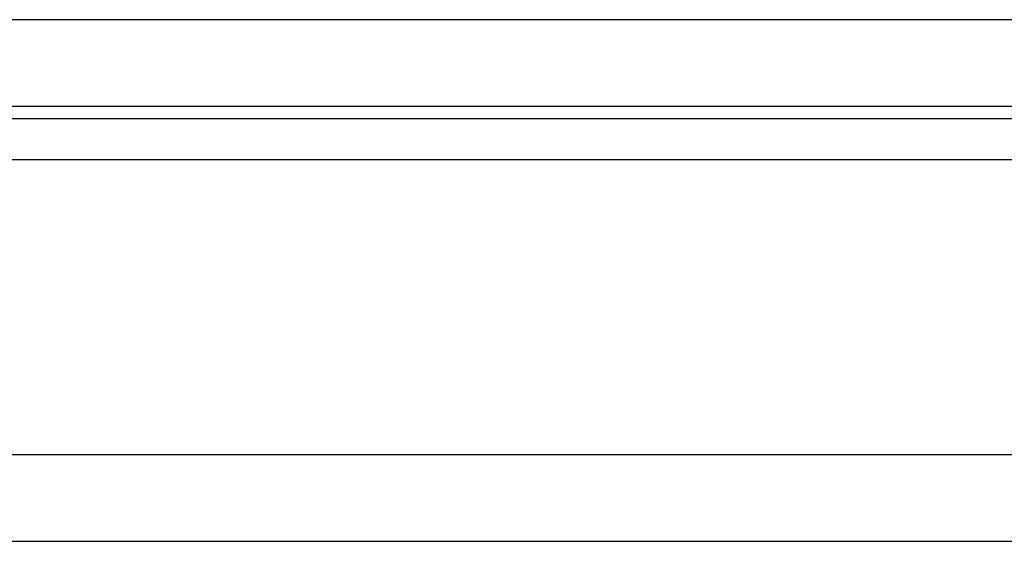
# Model space of a CAD drawing. Header units: millimetres. Extents: x 26 to 424, y -225 to -85.
# Tile 38 of 54: x 326.85 to 343.83, y -204.55 to -195.55. Entities that reach past the tile are written whole.
import ezdxf

# ---------------------------------------------------------------- set-up
doc = ezdxf.new("R2010")
doc.units = ezdxf.units.MM
doc.header["$LTSCALE"] = 0.15
doc.layers.add('OUT', color=3, linetype='CONTINUOUS')

msp = doc.modelspace()

# ---------------------------------------------------------------- linework, layer by layer
at = {"layer": 'OUT', "color": 0}
for p, q in [((380.801, -195.549), (257.801, -195.549)), ((380.801, -197.049), (257.801, -197.049)), ((219.694, -197.256), (422.831, -197.256)), ((219.334, -197.963), (422.831, -197.963)), ((218.944, -203.049), (422.831, -203.049)), ((172.831, -204.549), (422.831, -204.549))]:
    msp.add_line(p, q, dxfattribs=at)

doc.saveas('drawing.dxf')
